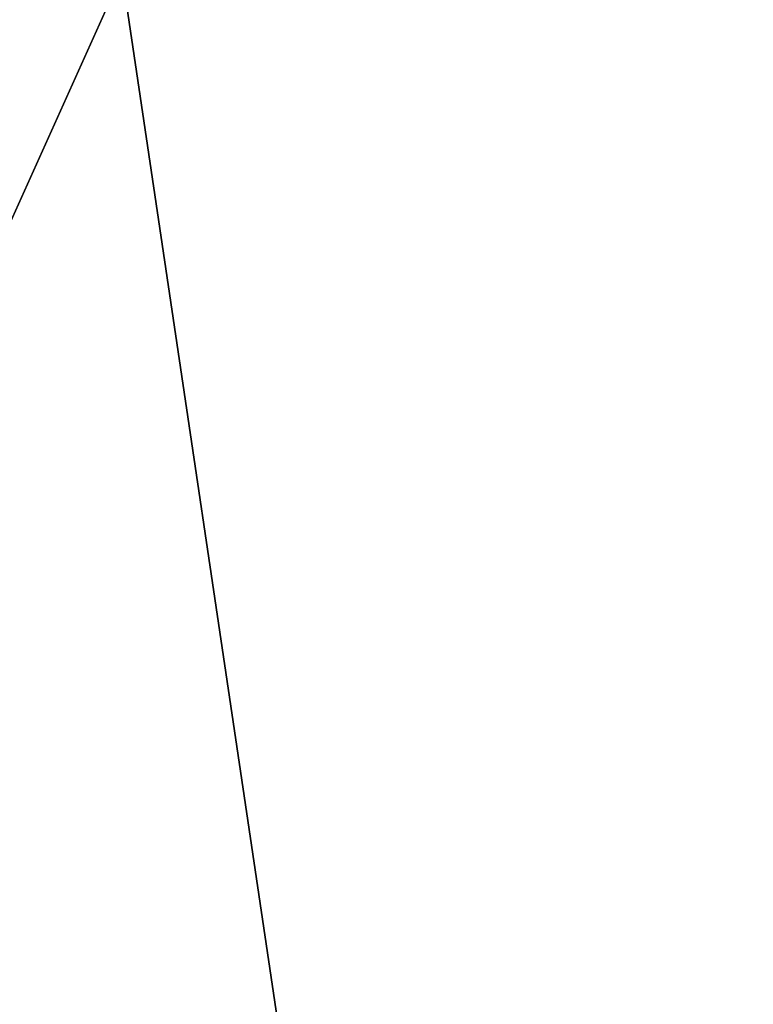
# Model space of a CAD drawing. Extents: x -260 to 260, y -882 to 882.
# Tile 56 of 234: x 151 to 163, y -102 to -86. Entities that reach past the tile are written whole.
import ezdxf

# ---------------------------------------------------------------- set-up
doc = ezdxf.new("R2010")
doc.units = 0
doc.header["$LTSCALE"] = 21.359881
doc.layers.add('1', color=7, linetype='CONTINUOUS')
doc.layers.add('2', color=7, linetype='CONTINUOUS')

msp = doc.modelspace()

# ---------------------------------------------------------------- linework, layer by layer
at = {"layer": '1', "color": 7, "linetype": 'CONTINUOUS'}
for points in [[(-253.525, 0), (-253.525, -812.5), (253.525, 0), (-253.525, 0)], [(253.525, 0), (-253.525, -812.5), (253.525, -812.5), (253.525, 0)]]:
    msp.add_3dface(points, dxfattribs=at)
at = {"layer": '2', "color": 7, "linetype": 'CONTINUOUS'}
for points in [[(136.739, 529, -9), (152.5, -85, -9), (136.739, -120, -9), (136.739, 529, -9)], [(152.5, -85, -9), (260.487, -812.5, -9), (136.739, -120, -9), (152.5, -85, -9)], [(237.5, -85, -9), (260.487, -812.5, -9), (152.5, -85, -9), (237.5, -85, -9)]]:
    msp.add_3dface(points, dxfattribs=at)

doc.saveas('drawing.dxf')
